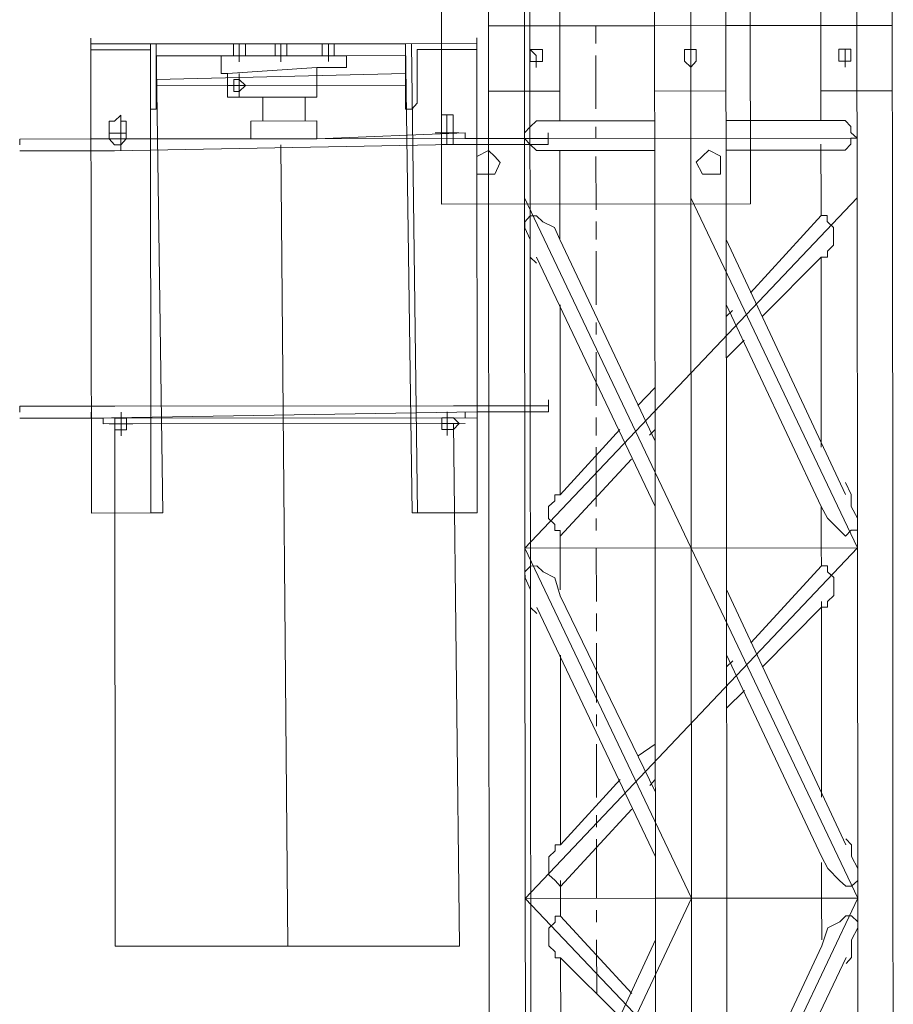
# Model space of a CAD drawing. Header units: inches. Extents: x -5850 to 5646, y 8947 to 13007.
# Tile 138 of 256: x -4378 to -4316, y 10879 to 10949. Entities that reach past the tile are written whole.
import ezdxf

# ---------------------------------------------------------------- set-up
doc = ezdxf.new("R2010")
doc.units = ezdxf.units.IN
doc.header["$MEASUREMENT"] = 0
doc.layers.add('at_Entity', color=7, linetype='Continuous')
doc.layers.add('at_Rect', color=7, linetype='Continuous')

msp = doc.modelspace()

# ---------------------------------------------------------------- linework, layer by layer
at = {"layer": 'at_Entity', "color": 7, "lineweight": 20}
for p, q in [((-4341.428, 10560.866), (-4342.113, 11327.941)), ((-4344.764, 10986.64), (-4344.73, 10949.049)), ((-4342.199, 10986.642), (-4342.165, 10949.051)), ((-4332.942, 10986.65), (-4332.908, 10949.059)), ((-4330.377, 10986.652), (-4330.343, 10949.062)), ((-4327.834, 10949.064), (-4327.867, 10986.655)), ((-4318.555, 10986.663), (-4318.521, 10949.072)), ((-4316.012, 10949.075), (-4316.045, 10986.665)), ((-4339.662, 10956.236), (-4339.656, 10949.053)), ((-4321.086, 10949.07), (-4321.093, 10956.252)), ((-4344.73, 10949.049), (-4339.656, 10949.053)), ((-4342.165, 10949.051), (-4344.73, 10949.049)), ((-4344.73, 10949.049), (-4344.719, 10936.798)), ((-4342.165, 10949.051), (-4332.908, 10949.059)), ((-4332.908, 10949.059), (-4342.165, 10949.051)), ((-4339.656, 10949.053), (-4342.165, 10949.051)), ((-4342.165, 10949.051), (-4342.154, 10936.8)), ((-4339.65, 10942.295), (-4339.656, 10949.053)), ((-4327.834, 10949.064), (-4332.908, 10949.059)), ((-4332.908, 10949.059), (-4327.834, 10949.064)), ((-4332.908, 10949.059), (-4332.897, 10936.808)), ((-4330.343, 10949.062), (-4330.332, 10936.81)), ((-4318.521, 10949.072), (-4327.834, 10949.064)), ((-4327.834, 10949.064), (-4321.086, 10949.07)), ((-4327.823, 10936.813), (-4327.834, 10949.064)), ((-4316.012, 10949.075), (-4321.086, 10949.07)), ((-4321.086, 10949.07), (-4318.521, 10949.072)), ((-4318.521, 10949.072), (-4321.086, 10949.07)), ((-4321.086, 10949.07), (-4321.08, 10942.311)), ((-4318.521, 10949.072), (-4316.012, 10949.075)), ((-4318.521, 10949.072), (-4318.51, 10936.821)), ((-4316.001, 10936.823), (-4316.012, 10949.075)), ((-4373.002, 10947.758), (-4373.002, 10948.176)), ((-4373.002, 10947.758), (-4368.373, 10947.762)), ((-4373.002, 10947.758), (-4368.373, 10947.762)), ((-4373.002, 10947.758), (-4372.972, 10914.383)), ((-4373.002, 10947.758), (-4373.001, 10947.334)), ((-4368.734, 10914.387), (-4368.764, 10947.762)), ((-4368.373, 10947.762), (-4362.853, 10947.767)), ((-4368.373, 10946.914), (-4368.373, 10947.762)), ((-4368.373, 10947.762), (-4368.369, 10943.111)), ((-4367.897, 10914.387), (-4368.373, 10947.762)), ((-4362.853, 10947.767), (-4362.016, 10947.768)), ((-4362.852, 10946.919), (-4362.853, 10947.767)), ((-4362.016, 10947.768), (-4359.897, 10947.77)), ((-4362.016, 10947.768), (-4362.015, 10946.92)), ((-4359.897, 10947.77), (-4359.896, 10946.922)), ((-4359.897, 10947.77), (-4359.061, 10947.77)), ((-4359.061, 10947.77), (-4356.551, 10947.772)), ((-4359.061, 10947.77), (-4359.06, 10946.923)), ((-4356.551, 10947.772), (-4355.715, 10947.773)), ((-4356.551, 10947.772), (-4356.551, 10946.925)), ((-4355.715, 10947.773), (-4350.64, 10947.778)), ((-4355.715, 10947.773), (-4355.714, 10946.926)), ((-4345.566, 10947.782), (-4350.64, 10947.778)), ((-4350.64, 10947.778), (-4345.566, 10947.782)), ((-4350.64, 10947.778), (-4350.64, 10946.93)), ((-4350.64, 10947.778), (-4350.636, 10943.127)), ((-4350.64, 10947.778), (-4350.164, 10914.403)), ((-4349.774, 10914.404), (-4350.194, 10947.778)), ((-4345.566, 10947.782), (-4345.566, 10948.201)), ((-4345.566, 10947.782), (-4345.536, 10914.407)), ((-4345.565, 10947.358), (-4345.566, 10947.782)), ((-4373.001, 10947.334), (-4372.611, 10947.334)), ((-4369.209, 10947.337), (-4372.611, 10947.334)), ((-4368.763, 10947.338), (-4369.209, 10947.337)), ((-4368.762, 10946.49), (-4368.763, 10947.338)), ((-4349.357, 10947.355), (-4349.803, 10947.355)), ((-4349.803, 10947.355), (-4349.803, 10946.931)), ((-4349.357, 10947.355), (-4345.565, 10947.358)), ((-4341.773, 10947.362), (-4340.881, 10947.363)), ((-4341.773, 10947.362), (-4340.881, 10947.363)), ((-4341.773, 10947.362), (-4341.327, 10946.938)), ((-4341.773, 10946.514), (-4341.773, 10947.362)), ((-4341.773, 10947.362), (-4341.327, 10946.938)), ((-4341.773, 10946.514), (-4341.773, 10947.362)), ((-4340.881, 10947.363), (-4340.88, 10946.515)), ((-4340.881, 10947.363), (-4340.88, 10946.515)), ((-4330.787, 10946.524), (-4330.788, 10947.372)), ((-4330.788, 10947.372), (-4330.342, 10947.372)), ((-4330.342, 10947.372), (-4329.951, 10947.372)), ((-4329.951, 10947.372), (-4329.951, 10946.525)), ((-4318.966, 10947.382), (-4319.802, 10947.381)), ((-4318.966, 10947.382), (-4319.802, 10947.381)), ((-4319.802, 10947.381), (-4319.802, 10946.534)), ((-4319.802, 10947.381), (-4319.802, 10946.534)), ((-4318.966, 10947.382), (-4319.356, 10947.382)), ((-4319.356, 10947.382), (-4319.355, 10946.534)), ((-4318.966, 10947.382), (-4319.356, 10947.382)), ((-4319.356, 10947.382), (-4319.355, 10946.534)), ((-4318.965, 10946.535), (-4318.966, 10947.382)), ((-4318.965, 10946.535), (-4318.966, 10947.382)), ((-4368.759, 10943.111), (-4368.762, 10946.49)), ((-4362.852, 10946.919), (-4368.373, 10946.914)), ((-4363.744, 10946.918), (-4354.822, 10946.926)), ((-4363.743, 10945.653), (-4363.744, 10946.918)), ((-4355.268, 10946.926), (-4363.298, 10946.919)), ((-4362.015, 10946.92), (-4362.852, 10946.919)), ((-4359.896, 10946.922), (-4362.015, 10946.92)), ((-4359.06, 10946.923), (-4359.896, 10946.922)), ((-4356.551, 10946.925), (-4359.06, 10946.923)), ((-4355.714, 10946.926), (-4356.551, 10946.925)), ((-4350.64, 10946.93), (-4355.714, 10946.926)), ((-4354.821, 10946.084), (-4354.822, 10946.926)), ((-4349.8, 10943.552), (-4349.803, 10946.931)), ((-4341.327, 10946.515), (-4341.773, 10946.514)), ((-4341.773, 10946.514), (-4341.327, 10946.515)), ((-4341.327, 10946.515), (-4341.773, 10946.514)), ((-4341.773, 10946.514), (-4341.327, 10946.515)), ((-4341.327, 10946.938), (-4341.327, 10946.515)), ((-4341.327, 10946.938), (-4341.327, 10946.515)), ((-4340.88, 10946.515), (-4341.327, 10946.515)), ((-4341.327, 10946.515), (-4341.326, 10946.096)), ((-4341.326, 10946.096), (-4341.327, 10946.515)), ((-4340.88, 10946.515), (-4341.327, 10946.515)), ((-4341.327, 10946.515), (-4341.326, 10946.096)), ((-4341.326, 10946.096), (-4341.327, 10946.515)), ((-4330.341, 10946.106), (-4330.787, 10946.524)), ((-4329.951, 10946.525), (-4330.341, 10946.106)), ((-4319.802, 10946.534), (-4319.355, 10946.534)), ((-4319.802, 10946.534), (-4319.355, 10946.534)), ((-4319.355, 10946.534), (-4318.965, 10946.535)), ((-4318.965, 10946.535), (-4319.355, 10946.534)), ((-4319.355, 10946.534), (-4318.965, 10946.535)), ((-4318.965, 10946.535), (-4319.355, 10946.534)), ((-4319.355, 10946.534), (-4319.355, 10946.116)), ((-4319.355, 10946.116), (-4319.355, 10946.534)), ((-4319.355, 10946.534), (-4319.355, 10946.116)), ((-4319.355, 10946.116), (-4319.355, 10946.534)), ((-4350.638, 10945.664), (-4368.371, 10945.225)), ((-4363.297, 10945.653), (-4363.743, 10945.653)), ((-4356.94, 10946.082), (-4363.297, 10945.653)), ((-4363.297, 10945.653), (-4363.295, 10943.963)), ((-4362.46, 10945.654), (-4362.459, 10943.964)), ((-4354.821, 10946.084), (-4356.94, 10946.082)), ((-4356.94, 10946.082), (-4356.938, 10943.969)), ((-4350.638, 10944.817), (-4350.638, 10945.664)), ((-4368.371, 10945.225), (-4368.371, 10944.801)), ((-4362.46, 10945.23), (-4362.85, 10945.23)), ((-4362.85, 10945.23), (-4362.85, 10944.382)), ((-4362.014, 10944.807), (-4362.46, 10945.23)), ((-4368.371, 10944.801), (-4350.638, 10944.817)), ((-4362.014, 10944.807), (-4363.296, 10944.805)), ((-4362.85, 10944.382), (-4362.459, 10944.382)), ((-4362.459, 10944.382), (-4362.014, 10944.807)), ((-4344.726, 10944.398), (-4339.652, 10944.403)), ((-4332.904, 10944.409), (-4327.83, 10944.413)), ((-4321.082, 10944.419), (-4316.008, 10944.424)), ((-4368.369, 10943.111), (-4368.369, 10943.535)), ((-4363.295, 10943.963), (-4356.938, 10943.969)), ((-4360.784, 10942.276), (-4360.786, 10943.966)), ((-4357.775, 10943.968), (-4357.773, 10942.279)), ((-4350.19, 10943.127), (-4349.8, 10943.552)), ((-4368.759, 10943.111), (-4368.369, 10943.111)), ((-4350.636, 10943.127), (-4350.19, 10943.127)), ((-4371.324, 10942.267), (-4371.714, 10942.266)), ((-4371.714, 10942.266), (-4371.713, 10941)), ((-4370.878, 10942.691), (-4371.324, 10942.267)), ((-4370.878, 10942.267), (-4370.878, 10942.691)), ((-4370.487, 10942.267), (-4370.878, 10942.267)), ((-4370.487, 10942.267), (-4370.486, 10941.001)), ((-4356.937, 10942.279), (-4361.621, 10942.275)), ((-4361.62, 10941.009), (-4361.621, 10942.275)), ((-4356.936, 10941.014), (-4356.937, 10942.279)), ((-4347.68, 10942.711), (-4348.071, 10942.711)), ((-4348.071, 10942.711), (-4348.07, 10942.287)), ((-4348.07, 10942.287), (-4348.069, 10941.021)), ((-4347.234, 10942.712), (-4347.68, 10942.711)), ((-4347.234, 10942.288), (-4347.234, 10942.712)), ((-4347.234, 10942.288), (-4347.233, 10941.022)), ((-4341.768, 10941.869), (-4341.323, 10942.293)), ((-4341.768, 10941.869), (-4341.323, 10942.293)), ((-4341.323, 10942.293), (-4340.877, 10942.294)), ((-4341.323, 10942.293), (-4340.877, 10942.294)), ((-4340.877, 10942.294), (-4339.65, 10942.295)), ((-4332.902, 10942.301), (-4339.65, 10942.295)), ((-4321.08, 10942.311), (-4327.828, 10942.305)), ((-4321.08, 10942.311), (-4319.798, 10942.313)), ((-4319.798, 10942.313), (-4319.352, 10942.313)), ((-4319.798, 10942.313), (-4319.352, 10942.313)), ((-4319.352, 10942.313), (-4318.961, 10941.889)), ((-4319.352, 10942.313), (-4318.961, 10941.889)), ((-4346.397, 10941.441), (-4356.936, 10941.014)), ((-4346.396, 10941.023), (-4346.397, 10941.441)), ((-4342.158, 10941.445), (-4341.768, 10941.869)), ((-4342.158, 10941.445), (-4341.768, 10941.869)), ((-4342.158, 10941.027), (-4342.158, 10941.445)), ((-4342.158, 10941.027), (-4342.158, 10941.445)), ((-4340.485, 10941.028), (-4340.486, 10941.446)), ((-4318.961, 10941.889), (-4318.961, 10941.466)), ((-4318.961, 10941.889), (-4318.961, 10941.466)), ((-4318.961, 10941.466), (-4318.514, 10941.048)), ((-4318.961, 10941.466), (-4318.514, 10941.048)), ((-4378.07, 10940.995), (-4372.996, 10940.999)), ((-4378.07, 10940.571), (-4378.07, 10940.995)), ((-4346.396, 10941.023), (-4372.996, 10940.999)), ((-4372.996, 10940.999), (-4361.62, 10941.009)), ((-4371.713, 10941), (-4371.322, 10940.577)), ((-4370.876, 10940.577), (-4370.486, 10941.001)), ((-4356.936, 10941.014), (-4361.62, 10941.009)), ((-4348.069, 10941.021), (-4348.069, 10940.598)), ((-4347.232, 10940.598), (-4347.233, 10941.022)), ((-4346.396, 10941.023), (-4340.485, 10941.028)), ((-4318.514, 10941.048), (-4342.158, 10941.027)), ((-4341.767, 10940.603), (-4342.158, 10941.027)), ((-4341.767, 10940.603), (-4342.158, 10941.027)), ((-4340.485, 10940.604), (-4340.485, 10941.028)), ((-4340.485, 10940.604), (-4340.485, 10941.028)), ((-4318.514, 10941.048), (-4318.96, 10941.047)), ((-4318.514, 10941.048), (-4318.96, 10941.047)), ((-4318.96, 10941.047), (-4318.96, 10940.624)), ((-4318.96, 10941.047), (-4318.96, 10940.624)), ((-4371.322, 10940.153), (-4378.069, 10940.147)), ((-4347.232, 10940.598), (-4371.322, 10940.153)), ((-4371.322, 10940.577), (-4370.876, 10940.577)), ((-4359.003, 10883.563), (-4359.5, 10940.587)), ((-4348.069, 10940.598), (-4347.678, 10940.598)), ((-4347.678, 10940.598), (-4347.232, 10940.598)), ((-4347.232, 10940.598), (-4340.485, 10940.604)), ((-4344.722, 10940.177), (-4345.559, 10939.752)), ((-4344.276, 10939.753), (-4344.722, 10940.177)), ((-4341.321, 10940.18), (-4341.767, 10940.603)), ((-4341.321, 10940.18), (-4341.767, 10940.603)), ((-4340.875, 10940.18), (-4341.321, 10940.18)), ((-4340.875, 10940.18), (-4341.321, 10940.18)), ((-4340.875, 10940.18), (-4339.648, 10940.181)), ((-4332.9, 10940.187), (-4339.648, 10940.181)), ((-4339.646, 10938.073), (-4339.648, 10940.181)), ((-4329.053, 10940.191), (-4329.498, 10939.767)), ((-4328.216, 10939.768), (-4329.053, 10940.191)), ((-4321.078, 10940.198), (-4327.826, 10940.192)), ((-4321.078, 10940.198), (-4321.079, 10940.622)), ((-4321.078, 10940.198), (-4319.796, 10940.199)), ((-4321.078, 10940.198), (-4321.078, 10939.774)), ((-4321.075, 10936.819), (-4321.078, 10940.198)), ((-4319.35, 10940.199), (-4319.796, 10940.199)), ((-4319.35, 10940.199), (-4319.796, 10940.199)), ((-4318.96, 10940.624), (-4319.35, 10940.199)), ((-4318.96, 10940.624), (-4319.35, 10940.199)), ((-4345.559, 10939.752), (-4345.557, 10938.486)), ((-4343.885, 10939.33), (-4344.276, 10939.753)), ((-4344.275, 10938.488), (-4343.885, 10939.33)), ((-4329.498, 10939.767), (-4329.944, 10939.342)), ((-4329.944, 10939.342), (-4329.497, 10938.501)), ((-4328.215, 10938.502), (-4328.216, 10939.768)), ((-4345.557, 10938.486), (-4344.275, 10938.488)), ((-4339.645, 10936.802), (-4339.646, 10938.073)), ((-4339.646, 10937.65), (-4339.646, 10938.073)), ((-4329.497, 10938.501), (-4328.215, 10938.502)), ((-4344.719, 10936.798), (-4344.697, 10911.876)), ((-4342.154, 10936.8), (-4330.31, 10911.889)), ((-4342.132, 10911.879), (-4342.154, 10936.8)), ((-4318.51, 10936.821), (-4342.132, 10911.879)), ((-4339.642, 10933.847), (-4339.645, 10936.802)), ((-4332.897, 10936.808), (-4332.877, 10913.577)), ((-4330.332, 10936.81), (-4318.488, 10911.9)), ((-4330.31, 10911.889), (-4330.332, 10936.81)), ((-4327.803, 10914.005), (-4327.823, 10936.813)), ((-4321.075, 10936.819), (-4321.074, 10935.553)), ((-4318.488, 10911.9), (-4318.51, 10936.821)), ((-4315.979, 10911.902), (-4316.001, 10936.823)), ((-4341.763, 10935.534), (-4342.153, 10935.11)), ((-4341.763, 10935.534), (-4342.153, 10935.11)), ((-4341.763, 10935.534), (-4342.153, 10935.11)), ((-4341.763, 10935.534), (-4342.153, 10935.11)), ((-4341.763, 10935.534), (-4342.153, 10935.11)), ((-4341.763, 10935.534), (-4342.153, 10935.11)), ((-4341.317, 10935.535), (-4341.763, 10935.534)), ((-4341.317, 10935.535), (-4341.763, 10935.534)), ((-4341.317, 10935.535), (-4341.763, 10935.534)), ((-4341.317, 10935.535), (-4341.763, 10935.534)), ((-4341.317, 10935.535), (-4341.763, 10935.534)), ((-4341.317, 10935.535), (-4341.763, 10935.534)), ((-4340.87, 10935.111), (-4341.317, 10935.535)), ((-4340.87, 10935.111), (-4341.317, 10935.535)), ((-4340.87, 10935.111), (-4341.317, 10935.535)), ((-4340.87, 10935.111), (-4341.317, 10935.535)), ((-4340.87, 10935.111), (-4341.317, 10935.535)), ((-4340.87, 10935.111), (-4341.317, 10935.535)), ((-4321.074, 10935.553), (-4326.088, 10930.056)), ((-4321.074, 10935.553), (-4320.628, 10935.553)), ((-4321.074, 10935.553), (-4320.628, 10935.553)), ((-4321.074, 10935.553), (-4320.628, 10935.553)), ((-4321.074, 10935.553), (-4320.628, 10935.553)), ((-4321.074, 10935.553), (-4320.628, 10935.553)), ((-4321.074, 10935.553), (-4320.628, 10935.553)), ((-4320.628, 10935.553), (-4320.628, 10935.129)), ((-4320.628, 10935.553), (-4320.628, 10935.129)), ((-4320.628, 10935.553), (-4320.628, 10935.129)), ((-4320.628, 10935.553), (-4320.628, 10935.129)), ((-4320.628, 10935.553), (-4320.628, 10935.129)), ((-4320.628, 10935.553), (-4320.628, 10935.129)), ((-4320.628, 10935.129), (-4320.181, 10934.706)), ((-4320.628, 10935.129), (-4320.181, 10934.706)), ((-4320.628, 10935.129), (-4320.181, 10934.706)), ((-4320.628, 10935.129), (-4320.181, 10934.706)), ((-4320.628, 10935.129), (-4320.181, 10934.706)), ((-4320.628, 10935.129), (-4320.181, 10934.706)), ((-4342.153, 10935.11), (-4342.152, 10934.686)), ((-4342.153, 10935.11), (-4342.152, 10934.686)), ((-4342.153, 10935.11), (-4342.152, 10934.686)), ((-4342.153, 10935.11), (-4342.152, 10934.686)), ((-4342.153, 10935.11), (-4342.152, 10934.686)), ((-4342.153, 10935.11), (-4342.152, 10934.686)), ((-4342.152, 10934.686), (-4341.761, 10933.845)), ((-4342.152, 10934.686), (-4341.761, 10933.845)), ((-4342.152, 10934.686), (-4341.761, 10933.845)), ((-4342.152, 10934.686), (-4341.761, 10933.845)), ((-4342.152, 10934.686), (-4341.761, 10933.845)), ((-4342.152, 10934.686), (-4341.761, 10933.845)), ((-4340.033, 10934.688), (-4340.87, 10935.111)), ((-4340.033, 10934.688), (-4340.87, 10935.111)), ((-4340.033, 10934.688), (-4340.87, 10935.111)), ((-4340.033, 10934.688), (-4340.87, 10935.111)), ((-4340.033, 10934.688), (-4340.87, 10935.111)), ((-4340.033, 10934.688), (-4340.87, 10935.111)), ((-4339.642, 10933.847), (-4340.033, 10934.688)), ((-4339.642, 10933.847), (-4340.033, 10934.688)), ((-4339.642, 10933.847), (-4340.033, 10934.688)), ((-4339.642, 10933.847), (-4340.033, 10934.688)), ((-4339.642, 10933.847), (-4340.033, 10934.688)), ((-4339.642, 10933.847), (-4340.033, 10934.688)), ((-4320.181, 10934.706), (-4320.18, 10933.44)), ((-4320.181, 10934.706), (-4320.18, 10933.44)), ((-4320.181, 10934.706), (-4320.18, 10933.44)), ((-4320.181, 10934.706), (-4320.18, 10933.44)), ((-4320.181, 10934.706), (-4320.18, 10933.44)), ((-4320.181, 10934.706), (-4320.18, 10933.44)), ((-4341.761, 10933.845), (-4341.76, 10932.579)), ((-4341.761, 10933.845), (-4341.76, 10932.579)), ((-4341.761, 10933.845), (-4341.76, 10932.579)), ((-4341.761, 10933.845), (-4341.76, 10932.579)), ((-4341.761, 10933.845), (-4341.76, 10932.579)), ((-4341.761, 10933.845), (-4341.76, 10932.579)), ((-4339.642, 10933.847), (-4332.882, 10919.488)), ((-4319.328, 10915.702), (-4327.82, 10933.857)), ((-4320.18, 10933.44), (-4320.626, 10933.021)), ((-4320.18, 10933.44), (-4320.626, 10933.021)), ((-4320.18, 10933.44), (-4320.626, 10933.021)), ((-4320.18, 10933.44), (-4320.626, 10933.021)), ((-4320.18, 10933.44), (-4320.626, 10933.021)), ((-4320.18, 10933.44), (-4320.626, 10933.021)), ((-4320.626, 10933.021), (-4320.626, 10932.598)), ((-4320.626, 10933.021), (-4320.626, 10932.598)), ((-4320.626, 10933.021), (-4320.626, 10932.598)), ((-4320.626, 10933.021), (-4320.626, 10932.598)), ((-4320.626, 10933.021), (-4320.626, 10932.598)), ((-4320.626, 10933.021), (-4320.626, 10932.598)), ((-4341.76, 10932.579), (-4341.314, 10932.155)), ((-4341.76, 10932.579), (-4341.314, 10932.155)), ((-4341.76, 10932.579), (-4341.314, 10932.155)), ((-4341.76, 10932.579), (-4341.314, 10932.155)), ((-4341.76, 10932.579), (-4341.314, 10932.155)), ((-4341.76, 10932.579), (-4341.314, 10932.155)), ((-4341.314, 10932.579), (-4332.878, 10914.843)), ((-4321.072, 10932.597), (-4325.25, 10928.367)), ((-4320.626, 10932.598), (-4321.072, 10932.597)), ((-4320.626, 10932.598), (-4321.072, 10932.597)), ((-4320.626, 10932.598), (-4321.072, 10932.597)), ((-4320.626, 10932.598), (-4321.072, 10932.597)), ((-4320.626, 10932.598), (-4321.072, 10932.597)), ((-4320.626, 10932.598), (-4321.072, 10932.597)), ((-4321.072, 10932.597), (-4321.06, 10919.08)), ((-4339.626, 10915.684), (-4339.638, 10929.201)), ((-4321.056, 10914.853), (-4327.816, 10929.212)), ((-4327.37, 10928.789), (-4327.815, 10928.364)), ((-4326.531, 10926.676), (-4327.813, 10925.409)), ((-4332.885, 10923.291), (-4334.111, 10922.024)), ((-4371.306, 10921.991), (-4378.053, 10921.985)), ((-4378.053, 10921.561), (-4378.053, 10921.985)), ((-4378.053, 10921.561), (-4378.053, 10921.985)), ((-4347.216, 10922.012), (-4371.306, 10921.991)), ((-4340.468, 10922.018), (-4347.216, 10922.012)), ((-4345.542, 10921.59), (-4345.543, 10922.014)), ((-4340.468, 10922.018), (-4340.469, 10922.442)), ((-4340.468, 10922.018), (-4340.468, 10921.594)), ((-4340.468, 10921.594), (-4340.468, 10922.018)), ((-4372.141, 10921.142), (-4378.052, 10921.137)), ((-4345.542, 10921.59), (-4372.978, 10921.142)), ((-4372.978, 10921.142), (-4372.978, 10921.565)), ((-4345.542, 10921.166), (-4372.141, 10921.142)), ((-4372.141, 10921.142), (-4372.141, 10920.724)), ((-4372.141, 10920.724), (-4372.141, 10921.142)), ((-4370.469, 10921.144), (-4371.305, 10921.143)), ((-4371.305, 10921.143), (-4371.304, 10920.301)), ((-4370.468, 10920.726), (-4370.469, 10921.144)), ((-4347.215, 10921.165), (-4348.051, 10921.164)), ((-4348.051, 10921.164), (-4348.051, 10920.322)), ((-4346.824, 10920.747), (-4347.215, 10921.165)), ((-4346.378, 10921.165), (-4346.379, 10921.589)), ((-4340.468, 10921.594), (-4345.542, 10921.59)), ((-4372.141, 10920.724), (-4346.378, 10920.747)), ((-4371.305, 10920.725), (-4371.271, 10883.552)), ((-4370.468, 10920.302), (-4370.468, 10920.726)), ((-4346.791, 10883.574), (-4347.215, 10920.746)), ((-4347.214, 10920.323), (-4346.824, 10920.747)), ((-4371.304, 10920.301), (-4370.468, 10920.302)), ((-4348.051, 10920.322), (-4347.214, 10920.323)), ((-4335.392, 10920.333), (-4339.626, 10915.684)), ((-4332.883, 10920.335), (-4333.273, 10919.911)), ((-4334.554, 10918.22), (-4339.623, 10912.729)), ((-4318.938, 10915.703), (-4319.329, 10916.544)), ((-4318.938, 10915.703), (-4319.329, 10916.544)), ((-4318.938, 10915.703), (-4319.329, 10916.544)), ((-4318.938, 10915.703), (-4319.329, 10916.544)), ((-4318.938, 10915.703), (-4319.329, 10916.544)), ((-4318.938, 10915.703), (-4319.329, 10916.544)), ((-4340.016, 10915.26), (-4340.016, 10915.684)), ((-4340.016, 10915.684), (-4339.626, 10915.684)), ((-4340.016, 10915.26), (-4340.016, 10915.684)), ((-4340.016, 10915.684), (-4339.626, 10915.684)), ((-4340.016, 10915.26), (-4340.016, 10915.684)), ((-4340.016, 10915.684), (-4339.626, 10915.684)), ((-4340.016, 10915.26), (-4340.016, 10915.684)), ((-4340.016, 10915.684), (-4339.626, 10915.684)), ((-4340.016, 10915.26), (-4340.016, 10915.684)), ((-4340.016, 10915.684), (-4339.626, 10915.684)), ((-4340.016, 10915.26), (-4340.016, 10915.684)), ((-4340.016, 10915.684), (-4339.626, 10915.684)), ((-4318.937, 10914.855), (-4318.938, 10915.703)), ((-4318.937, 10914.855), (-4318.938, 10915.703)), ((-4318.937, 10914.855), (-4318.938, 10915.703)), ((-4318.937, 10914.855), (-4318.938, 10915.703)), ((-4318.937, 10914.855), (-4318.938, 10915.703)), ((-4318.937, 10914.855), (-4318.938, 10915.703)), ((-4340.462, 10914.836), (-4340.016, 10915.26)), ((-4340.462, 10914.836), (-4340.016, 10915.26)), ((-4340.462, 10914.836), (-4340.016, 10915.26)), ((-4340.462, 10914.836), (-4340.016, 10915.26)), ((-4340.462, 10914.836), (-4340.016, 10915.26)), ((-4340.462, 10914.836), (-4340.016, 10915.26)), ((-4340.461, 10913.994), (-4340.462, 10914.836)), ((-4340.461, 10913.994), (-4340.462, 10914.836)), ((-4340.461, 10913.994), (-4340.462, 10914.836)), ((-4340.461, 10913.994), (-4340.462, 10914.836)), ((-4340.461, 10913.994), (-4340.462, 10914.836)), ((-4340.461, 10913.994), (-4340.462, 10914.836)), ((-4321.056, 10914.853), (-4320.609, 10914.011)), ((-4321.056, 10914.853), (-4320.609, 10914.011)), ((-4321.056, 10914.853), (-4320.609, 10914.011)), ((-4321.056, 10914.853), (-4320.609, 10914.011)), ((-4321.056, 10914.853), (-4320.609, 10914.011)), ((-4321.056, 10914.853), (-4320.609, 10914.011)), ((-4321.056, 10914.853), (-4321.053, 10911.898)), ((-4318.49, 10914.013), (-4318.937, 10914.855)), ((-4318.49, 10914.013), (-4318.937, 10914.855)), ((-4318.49, 10914.013), (-4318.937, 10914.855)), ((-4318.49, 10914.013), (-4318.937, 10914.855)), ((-4318.49, 10914.013), (-4318.937, 10914.855)), ((-4318.49, 10914.013), (-4318.937, 10914.855)), ((-4372.972, 10914.383), (-4368.734, 10914.387)), ((-4368.734, 10914.387), (-4367.897, 10914.387)), ((-4350.164, 10914.403), (-4349.774, 10914.404)), ((-4345.536, 10914.407), (-4349.774, 10914.404)), ((-4340.015, 10913.57), (-4340.461, 10913.994)), ((-4340.015, 10913.57), (-4340.461, 10913.994)), ((-4340.015, 10913.57), (-4340.461, 10913.994)), ((-4340.015, 10913.57), (-4340.461, 10913.994)), ((-4340.015, 10913.57), (-4340.461, 10913.994)), ((-4340.015, 10913.57), (-4340.461, 10913.994)), ((-4340.014, 10913.147), (-4340.015, 10913.57)), ((-4340.014, 10913.147), (-4340.015, 10913.57)), ((-4340.014, 10913.147), (-4340.015, 10913.57)), ((-4340.014, 10913.147), (-4340.015, 10913.57)), ((-4340.014, 10913.147), (-4340.015, 10913.57)), ((-4340.014, 10913.147), (-4340.015, 10913.57)), ((-4332.877, 10913.577), (-4332.875, 10911.887)), ((-4327.801, 10911.892), (-4327.803, 10914.005)), ((-4320.609, 10914.011), (-4319.772, 10913.165)), ((-4320.609, 10914.011), (-4319.772, 10913.165)), ((-4320.609, 10914.011), (-4319.772, 10913.165)), ((-4320.609, 10914.011), (-4319.772, 10913.165)), ((-4320.609, 10914.011), (-4319.772, 10913.165)), ((-4320.609, 10914.011), (-4319.772, 10913.165)), ((-4318.489, 10913.166), (-4318.49, 10914.013)), ((-4318.489, 10913.166), (-4318.49, 10914.013)), ((-4318.489, 10913.166), (-4318.49, 10914.013)), ((-4318.489, 10913.166), (-4318.49, 10914.013)), ((-4318.489, 10913.166), (-4318.49, 10914.013)), ((-4318.489, 10913.166), (-4318.49, 10914.013)), ((-4339.624, 10913.147), (-4340.014, 10913.147)), ((-4339.624, 10913.147), (-4340.014, 10913.147)), ((-4339.624, 10913.147), (-4340.014, 10913.147)), ((-4339.624, 10913.147), (-4340.014, 10913.147)), ((-4339.624, 10913.147), (-4340.014, 10913.147)), ((-4339.624, 10913.147), (-4340.014, 10913.147)), ((-4339.623, 10911.881), (-4339.624, 10913.147)), ((-4319.772, 10913.165), (-4319.325, 10912.747)), ((-4319.772, 10913.165), (-4319.325, 10912.747)), ((-4319.772, 10913.165), (-4319.325, 10912.747)), ((-4319.772, 10913.165), (-4319.325, 10912.747)), ((-4319.772, 10913.165), (-4319.325, 10912.747)), ((-4319.772, 10913.165), (-4319.325, 10912.747)), ((-4319.325, 10912.747), (-4318.935, 10913.165)), ((-4319.325, 10912.747), (-4318.935, 10913.165)), ((-4319.325, 10912.747), (-4318.935, 10913.165)), ((-4319.325, 10912.747), (-4318.935, 10913.165)), ((-4319.325, 10912.747), (-4318.935, 10913.165)), ((-4319.325, 10912.747), (-4318.935, 10913.165)), ((-4318.935, 10913.165), (-4318.489, 10913.166)), ((-4318.935, 10913.165), (-4318.489, 10913.166)), ((-4318.935, 10913.165), (-4318.489, 10913.166)), ((-4318.935, 10913.165), (-4318.489, 10913.166)), ((-4318.935, 10913.165), (-4318.489, 10913.166)), ((-4318.935, 10913.165), (-4318.489, 10913.166)), ((-4344.697, 10911.876), (-4344.653, 10862.034)), ((-4342.132, 10911.879), (-4318.488, 10911.9)), ((-4342.132, 10911.879), (-4330.288, 10886.968)), ((-4342.11, 10886.958), (-4342.132, 10911.879)), ((-4318.488, 10911.9), (-4342.11, 10886.958)), ((-4339.62, 10908.926), (-4339.623, 10911.881)), ((-4332.875, 10911.887), (-4332.831, 10862.045)), ((-4330.288, 10886.968), (-4330.31, 10911.889)), ((-4330.31, 10911.889), (-4318.466, 10886.979)), ((-4327.778, 10886.971), (-4327.801, 10911.892)), ((-4321.053, 10911.898), (-4321.052, 10910.632)), ((-4318.466, 10886.979), (-4318.488, 10911.9)), ((-4315.956, 10886.981), (-4315.979, 10911.902)), ((-4341.741, 10910.613), (-4342.131, 10910.189)), ((-4341.741, 10910.613), (-4342.131, 10910.189)), ((-4341.741, 10910.613), (-4342.131, 10910.189)), ((-4341.741, 10910.613), (-4342.131, 10910.189)), ((-4341.741, 10910.613), (-4342.131, 10910.189)), ((-4341.741, 10910.613), (-4342.131, 10910.189)), ((-4342.131, 10910.189), (-4341.741, 10910.613)), ((-4341.294, 10910.614), (-4341.741, 10910.613)), ((-4341.294, 10910.614), (-4341.741, 10910.613)), ((-4341.294, 10910.614), (-4341.741, 10910.613)), ((-4341.294, 10910.614), (-4341.741, 10910.613)), ((-4341.294, 10910.614), (-4341.741, 10910.613)), ((-4341.294, 10910.614), (-4341.741, 10910.613)), ((-4341.741, 10910.613), (-4341.294, 10910.614)), ((-4340.848, 10910.19), (-4341.294, 10910.614)), ((-4340.848, 10910.19), (-4341.294, 10910.614)), ((-4340.848, 10910.19), (-4341.294, 10910.614)), ((-4340.848, 10910.19), (-4341.294, 10910.614)), ((-4340.848, 10910.19), (-4341.294, 10910.614)), ((-4340.848, 10910.19), (-4341.294, 10910.614)), ((-4341.294, 10910.614), (-4340.848, 10910.19)), ((-4326.066, 10905.135), (-4321.052, 10910.632)), ((-4321.052, 10910.632), (-4326.066, 10905.135)), ((-4321.052, 10910.632), (-4321.052, 10911.05)), ((-4320.606, 10910.632), (-4321.052, 10910.632)), ((-4320.606, 10910.632), (-4321.052, 10910.632)), ((-4320.606, 10910.632), (-4321.052, 10910.632)), ((-4320.606, 10910.632), (-4321.052, 10910.632)), ((-4320.606, 10910.632), (-4321.052, 10910.632)), ((-4320.606, 10910.632), (-4321.052, 10910.632)), ((-4320.606, 10910.632), (-4321.052, 10910.632)), ((-4320.606, 10910.208), (-4320.606, 10910.632)), ((-4320.606, 10910.208), (-4320.606, 10910.632)), ((-4320.606, 10910.208), (-4320.606, 10910.632)), ((-4320.606, 10910.208), (-4320.606, 10910.632)), ((-4320.606, 10910.208), (-4320.606, 10910.632)), ((-4320.606, 10910.208), (-4320.606, 10910.632)), ((-4320.606, 10910.208), (-4320.606, 10910.632)), ((-4342.131, 10910.189), (-4342.13, 10909.765)), ((-4342.131, 10910.189), (-4342.13, 10909.765)), ((-4342.131, 10910.189), (-4342.13, 10909.765)), ((-4342.131, 10910.189), (-4342.13, 10909.765)), ((-4342.131, 10910.189), (-4342.13, 10909.765)), ((-4342.131, 10910.189), (-4342.13, 10909.765)), ((-4342.13, 10909.765), (-4342.131, 10910.189)), ((-4340.011, 10909.767), (-4340.848, 10910.19)), ((-4340.011, 10909.767), (-4340.848, 10910.19)), ((-4340.011, 10909.767), (-4340.848, 10910.19)), ((-4340.011, 10909.767), (-4340.848, 10910.19)), ((-4340.011, 10909.767), (-4340.848, 10910.19)), ((-4340.011, 10909.767), (-4340.848, 10910.19)), ((-4340.848, 10910.19), (-4340.011, 10909.767)), ((-4320.159, 10909.785), (-4320.606, 10910.208)), ((-4320.159, 10909.785), (-4320.606, 10910.208)), ((-4320.159, 10909.785), (-4320.606, 10910.208)), ((-4320.159, 10909.785), (-4320.606, 10910.208)), ((-4320.159, 10909.785), (-4320.606, 10910.208)), ((-4320.159, 10909.785), (-4320.606, 10910.208)), ((-4320.159, 10909.785), (-4320.606, 10910.208)), ((-4342.13, 10909.765), (-4341.739, 10908.924)), ((-4342.13, 10909.765), (-4341.739, 10908.924)), ((-4342.13, 10909.765), (-4341.739, 10908.924)), ((-4342.13, 10909.765), (-4341.739, 10908.924)), ((-4342.13, 10909.765), (-4341.739, 10908.924)), ((-4342.13, 10909.765), (-4341.739, 10908.924)), ((-4341.739, 10908.924), (-4342.13, 10909.765)), ((-4339.62, 10908.502), (-4340.011, 10909.767)), ((-4339.62, 10908.502), (-4340.011, 10909.767)), ((-4339.62, 10908.502), (-4340.011, 10909.767)), ((-4339.62, 10908.502), (-4340.011, 10909.767)), ((-4339.62, 10908.502), (-4340.011, 10909.767)), ((-4339.62, 10908.502), (-4340.011, 10909.767)), ((-4340.011, 10909.767), (-4339.62, 10908.502)), ((-4320.158, 10908.519), (-4320.159, 10909.785)), ((-4320.158, 10908.519), (-4320.159, 10909.785)), ((-4320.158, 10908.519), (-4320.159, 10909.785)), ((-4320.158, 10908.519), (-4320.159, 10909.785)), ((-4320.158, 10908.519), (-4320.159, 10909.785)), ((-4320.158, 10908.519), (-4320.159, 10909.785)), ((-4320.158, 10908.519), (-4320.159, 10909.785)), ((-4341.739, 10908.924), (-4341.738, 10907.658)), ((-4341.739, 10908.924), (-4341.738, 10907.658)), ((-4341.739, 10908.924), (-4341.738, 10907.658)), ((-4341.739, 10908.924), (-4341.738, 10907.658)), ((-4341.739, 10908.924), (-4341.738, 10907.658)), ((-4341.739, 10908.924), (-4341.738, 10907.658)), ((-4341.738, 10907.658), (-4341.739, 10908.924)), ((-4332.86, 10894.567), (-4339.62, 10908.502)), ((-4339.62, 10908.502), (-4332.86, 10894.567)), ((-4319.306, 10890.781), (-4327.798, 10908.936)), ((-4320.604, 10908.095), (-4320.158, 10908.519)), ((-4320.604, 10908.095), (-4320.158, 10908.519)), ((-4320.604, 10908.095), (-4320.158, 10908.519)), ((-4320.604, 10908.095), (-4320.158, 10908.519)), ((-4320.604, 10908.095), (-4320.158, 10908.519)), ((-4320.604, 10908.095), (-4320.158, 10908.519)), ((-4320.604, 10908.095), (-4320.158, 10908.519)), ((-4321.049, 10907.676), (-4321.05, 10908.094)), ((-4320.603, 10907.677), (-4320.604, 10908.095)), ((-4320.603, 10907.677), (-4320.604, 10908.095)), ((-4320.603, 10907.677), (-4320.604, 10908.095)), ((-4320.603, 10907.677), (-4320.604, 10908.095)), ((-4320.603, 10907.677), (-4320.604, 10908.095)), ((-4320.603, 10907.677), (-4320.604, 10908.095)), ((-4320.603, 10907.677), (-4320.604, 10908.095)), ((-4341.738, 10907.658), (-4341.291, 10907.234)), ((-4341.738, 10907.658), (-4341.291, 10907.234)), ((-4341.738, 10907.658), (-4341.291, 10907.234)), ((-4341.738, 10907.658), (-4341.291, 10907.234)), ((-4341.738, 10907.658), (-4341.291, 10907.234)), ((-4341.738, 10907.658), (-4341.291, 10907.234)), ((-4341.291, 10907.234), (-4341.738, 10907.658)), ((-4341.292, 10907.658), (-4332.856, 10889.922)), ((-4325.228, 10903.446), (-4321.049, 10907.676)), ((-4321.049, 10907.676), (-4320.603, 10907.677)), ((-4321.049, 10907.676), (-4320.603, 10907.677)), ((-4321.049, 10907.676), (-4320.603, 10907.677)), ((-4321.049, 10907.676), (-4320.603, 10907.677)), ((-4321.049, 10907.676), (-4320.603, 10907.677)), ((-4321.049, 10907.676), (-4320.603, 10907.677)), ((-4321.049, 10907.676), (-4320.603, 10907.677)), ((-4321.049, 10907.676), (-4321.037, 10894.159)), ((-4339.604, 10890.763), (-4339.616, 10904.275)), ((-4327.794, 10904.285), (-4321.034, 10889.932)), ((-4321.034, 10889.932), (-4327.794, 10904.285)), ((-4327.793, 10903.443), (-4327.347, 10903.868)), ((-4327.79, 10900.488), (-4326.509, 10901.755)), ((-4332.863, 10897.946), (-4334.089, 10897.103)), ((-4335.37, 10895.412), (-4339.604, 10890.763)), ((-4332.86, 10895.414), (-4333.25, 10894.99)), ((-4334.532, 10893.299), (-4339.601, 10887.802)), ((-4339.604, 10890.763), (-4339.604, 10891.181)), ((-4318.915, 10890.782), (-4319.306, 10891.199)), ((-4318.915, 10890.782), (-4319.306, 10891.199)), ((-4318.915, 10890.782), (-4319.306, 10891.199)), ((-4318.915, 10890.782), (-4319.306, 10891.199)), ((-4318.915, 10890.782), (-4319.306, 10891.199)), ((-4318.915, 10890.782), (-4319.306, 10891.199)), ((-4319.306, 10891.199), (-4318.915, 10890.782)), ((-4339.994, 10890.339), (-4340.44, 10889.915)), ((-4339.994, 10890.339), (-4340.44, 10889.915)), ((-4339.994, 10890.339), (-4340.44, 10889.915)), ((-4339.994, 10890.339), (-4340.44, 10889.915)), ((-4339.994, 10890.339), (-4340.44, 10889.915)), ((-4339.994, 10890.339), (-4340.44, 10889.915)), ((-4339.994, 10890.339), (-4340.44, 10889.915)), ((-4339.604, 10890.763), (-4339.994, 10890.763)), ((-4339.994, 10890.763), (-4339.994, 10890.339)), ((-4339.604, 10890.763), (-4339.994, 10890.763)), ((-4339.994, 10890.763), (-4339.994, 10890.339)), ((-4339.604, 10890.763), (-4339.994, 10890.763)), ((-4339.994, 10890.763), (-4339.994, 10890.339)), ((-4339.604, 10890.763), (-4339.994, 10890.763)), ((-4339.994, 10890.763), (-4339.994, 10890.339)), ((-4339.604, 10890.763), (-4339.994, 10890.763)), ((-4339.994, 10890.763), (-4339.994, 10890.339)), ((-4339.604, 10890.763), (-4339.994, 10890.763)), ((-4339.994, 10890.763), (-4339.994, 10890.339)), ((-4339.604, 10890.763), (-4339.994, 10890.763)), ((-4339.994, 10890.763), (-4339.994, 10890.339)), ((-4318.915, 10889.934), (-4318.915, 10890.782)), ((-4318.915, 10889.934), (-4318.915, 10890.782)), ((-4318.915, 10889.934), (-4318.915, 10890.782)), ((-4318.915, 10889.934), (-4318.915, 10890.782)), ((-4318.915, 10889.934), (-4318.915, 10890.782)), ((-4318.915, 10889.934), (-4318.915, 10890.782)), ((-4318.915, 10890.782), (-4318.915, 10889.934)), ((-4340.44, 10889.915), (-4340.438, 10888.649)), ((-4340.44, 10889.915), (-4340.438, 10888.649)), ((-4340.44, 10889.915), (-4340.438, 10888.649)), ((-4340.44, 10889.915), (-4340.438, 10888.649)), ((-4340.44, 10889.915), (-4340.438, 10888.649)), ((-4340.44, 10889.915), (-4340.438, 10888.649)), ((-4340.44, 10889.915), (-4340.438, 10888.649)), ((-4321.034, 10889.932), (-4320.587, 10889.09)), ((-4321.034, 10889.932), (-4320.587, 10889.09)), ((-4321.034, 10889.932), (-4320.587, 10889.09)), ((-4321.034, 10889.932), (-4320.587, 10889.09)), ((-4321.034, 10889.932), (-4320.587, 10889.09)), ((-4321.034, 10889.932), (-4320.587, 10889.09)), ((-4320.587, 10889.09), (-4321.034, 10889.932)), ((-4318.468, 10889.092), (-4318.915, 10889.934)), ((-4318.468, 10889.092), (-4318.915, 10889.934)), ((-4318.468, 10889.092), (-4318.915, 10889.934)), ((-4318.468, 10889.092), (-4318.915, 10889.934)), ((-4318.468, 10889.092), (-4318.915, 10889.934)), ((-4318.468, 10889.092), (-4318.915, 10889.934)), ((-4318.915, 10889.934), (-4318.468, 10889.092)), ((-4321.033, 10889.514), (-4321.031, 10886.977)), ((-4320.587, 10889.09), (-4319.749, 10888.244)), ((-4320.587, 10889.09), (-4319.749, 10888.244)), ((-4320.587, 10889.09), (-4319.749, 10888.244)), ((-4320.587, 10889.09), (-4319.749, 10888.244)), ((-4320.587, 10889.09), (-4319.749, 10888.244)), ((-4320.587, 10889.09), (-4319.749, 10888.244)), ((-4319.749, 10888.244), (-4320.587, 10889.09)), ((-4318.467, 10888.245), (-4318.468, 10889.092)), ((-4318.467, 10888.245), (-4318.468, 10889.092)), ((-4318.467, 10888.245), (-4318.468, 10889.092)), ((-4318.467, 10888.245), (-4318.468, 10889.092)), ((-4318.467, 10888.245), (-4318.468, 10889.092)), ((-4318.467, 10888.245), (-4318.468, 10889.092)), ((-4318.468, 10889.092), (-4318.467, 10888.245)), ((-4340.438, 10888.649), (-4339.992, 10888.226)), ((-4340.438, 10888.649), (-4339.992, 10888.226)), ((-4340.438, 10888.649), (-4339.992, 10888.226)), ((-4340.438, 10888.649), (-4339.992, 10888.226)), ((-4340.438, 10888.649), (-4339.992, 10888.226)), ((-4340.438, 10888.649), (-4339.992, 10888.226)), ((-4340.438, 10888.649), (-4339.992, 10888.226)), ((-4339.992, 10888.226), (-4339.601, 10887.802)), ((-4339.992, 10888.226), (-4339.601, 10887.802)), ((-4339.992, 10888.226), (-4339.601, 10887.802)), ((-4339.992, 10888.226), (-4339.601, 10887.802)), ((-4339.992, 10888.226), (-4339.601, 10887.802)), ((-4339.992, 10888.226), (-4339.601, 10887.802)), ((-4339.992, 10888.226), (-4339.601, 10887.802)), ((-4339.601, 10887.802), (-4339.602, 10888.226)), ((-4319.749, 10888.244), (-4319.303, 10887.82)), ((-4319.749, 10888.244), (-4319.303, 10887.82)), ((-4319.749, 10888.244), (-4319.303, 10887.82)), ((-4319.749, 10888.244), (-4319.303, 10887.82)), ((-4319.749, 10888.244), (-4319.303, 10887.82)), ((-4319.749, 10888.244), (-4319.303, 10887.82)), ((-4319.303, 10887.82), (-4319.749, 10888.244)), ((-4318.913, 10887.821), (-4318.467, 10888.245)), ((-4318.913, 10887.821), (-4318.467, 10888.245)), ((-4318.913, 10887.821), (-4318.467, 10888.245)), ((-4318.913, 10887.821), (-4318.467, 10888.245)), ((-4318.913, 10887.821), (-4318.467, 10888.245)), ((-4318.913, 10887.821), (-4318.467, 10888.245)), ((-4318.467, 10888.245), (-4318.913, 10887.821)), ((-4339.6, 10886.96), (-4339.601, 10887.802)), ((-4319.303, 10887.82), (-4318.913, 10887.821)), ((-4319.303, 10887.82), (-4318.913, 10887.821)), ((-4319.303, 10887.82), (-4318.913, 10887.821)), ((-4319.303, 10887.82), (-4318.913, 10887.821)), ((-4319.303, 10887.82), (-4318.913, 10887.821)), ((-4319.303, 10887.82), (-4318.913, 10887.821)), ((-4318.913, 10887.821), (-4319.303, 10887.82)), ((-4332.853, 10886.966), (-4342.11, 10886.958)), ((-4342.088, 10862.037), (-4342.11, 10886.958)), ((-4342.11, 10886.958), (-4318.444, 10862.058)), ((-4330.288, 10886.968), (-4342.088, 10862.037)), ((-4339.599, 10885.694), (-4339.6, 10886.96)), ((-4332.853, 10886.966), (-4318.466, 10886.979)), ((-4330.266, 10862.047), (-4330.288, 10886.968)), ((-4318.466, 10886.979), (-4330.266, 10862.047)), ((-4327.756, 10862.05), (-4327.778, 10886.971)), ((-4321.031, 10886.977), (-4321.028, 10884.021)), ((-4318.444, 10862.058), (-4318.466, 10886.979)), ((-4315.934, 10862.06), (-4315.956, 10886.981)), ((-4339.989, 10885.27), (-4339.99, 10885.694)), ((-4339.99, 10885.694), (-4339.599, 10885.694)), ((-4339.599, 10885.694), (-4334.52, 10880.206)), ((-4319.301, 10885.712), (-4319.747, 10885.288)), ((-4318.911, 10885.713), (-4319.301, 10885.712)), ((-4318.464, 10885.289), (-4318.911, 10885.713)), ((-4340.435, 10884.846), (-4339.989, 10885.27)), ((-4340.434, 10883.58), (-4340.435, 10884.846)), ((-4320.583, 10884.864), (-4321.028, 10883.597)), ((-4319.747, 10885.288), (-4320.583, 10884.864)), ((-4318.909, 10884.023), (-4318.464, 10884.865)), ((-4318.464, 10884.865), (-4318.464, 10885.289)), ((-4332.85, 10884.011), (-4341.254, 10865.835)), ((-4318.908, 10882.752), (-4318.909, 10884.023)), ((-4371.271, 10883.552), (-4346.791, 10883.574)), ((-4339.987, 10883.157), (-4340.434, 10883.58)), ((-4327.763, 10869.232), (-4321.028, 10883.597)), ((-4339.987, 10882.733), (-4339.987, 10883.157)), ((-4339.597, 10882.733), (-4339.987, 10882.733)), ((-4339.585, 10869.221), (-4339.597, 10882.733)), ((-4339.597, 10882.733), (-4335.355, 10878.516)), ((-4327.759, 10865.005), (-4319.298, 10882.751)), ((-4319.298, 10882.333), (-4318.908, 10882.752))]:
    msp.add_line(p, q, dxfattribs=at)
at = {"layer": 'at_Entity', "color": 3, "lineweight": 20}
for p, q in [((-4337.091, 10949.056), (-4337.09, 10947.79)), ((-4362.461, 10946.496), (-4362.462, 10947.767)), ((-4359.506, 10946.498), (-4359.507, 10947.77)), ((-4356.104, 10946.501), (-4356.105, 10947.773)), ((-4337.089, 10946.942), (-4337.085, 10943.139)), ((-4370.878, 10942.691), (-4370.876, 10940.153)), ((-4347.68, 10942.711), (-4347.678, 10940.598)), ((-4370.487, 10941.42), (-4371.713, 10941.419)), ((-4346.843, 10941.441), (-4348.516, 10941.439)), ((-4337.084, 10941.873), (-4337.084, 10941.031)), ((-4337.082, 10939.76), (-4337.079, 10935.962)), ((-4337.078, 10935.115), (-4337.077, 10933.849)), ((-4337.076, 10933.007), (-4337.073, 10929.204)), ((-4337.072, 10927.938), (-4337.071, 10927.09)), ((-4337.07, 10925.824), (-4337.067, 10922.021)), ((-4370.858, 10919.878), (-4370.859, 10921.567)), ((-4347.66, 10919.898), (-4347.661, 10921.588)), ((-4337.066, 10921.174), (-4337.065, 10919.908)), ((-4371.695, 10920.724), (-4370.022, 10920.726)), ((-4348.051, 10920.746), (-4346.824, 10920.747)), ((-4337.064, 10919.066), (-4337.06, 10914.839)), ((-4337.059, 10913.997), (-4337.059, 10913.149)), ((-4337.058, 10911.883), (-4337.054, 10908.08)), ((-4337.053, 10907.238), (-4337.052, 10905.967)), ((-4337.051, 10905.125), (-4337.048, 10900.903)), ((-4337.047, 10900.056), (-4337.046, 10899.214)), ((-4337.045, 10897.942), (-4337.042, 10894.145)), ((-4337.041, 10892.873), (-4337.04, 10892.031)), ((-4337.039, 10891.184), (-4337.035, 10886.962)), ((-4337.034, 10886.115), (-4337.034, 10885.273)), ((-4337.033, 10884.007), (-4337.029, 10880.204))]:
    msp.add_line(p, q, dxfattribs=at)
at = {"layer": 'at_Rect', "color": 7, "lineweight": 20}
for p, q in [((-4348.081, 10962.138), (-4348.058, 10936.371)), ((-4326.094, 10936.39), (-4326.117, 10962.157)), ((-4326.094, 10936.39), (-4348.058, 10936.371))]:
    msp.add_line(p, q, dxfattribs=at)

doc.saveas('drawing.dxf')
